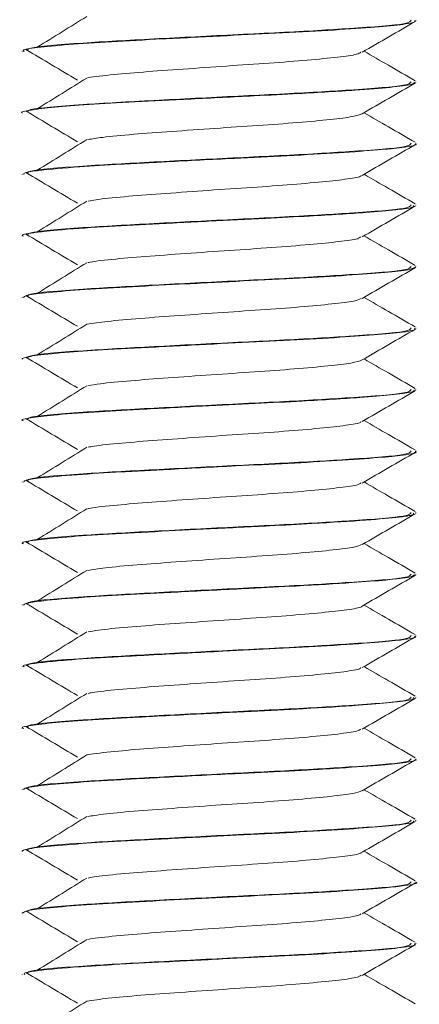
# Model space of a CAD drawing. Header units: millimetres. Extents: x 15 to 1486, y -3131 to -190.
# Tile 71 of 83: x 1059 to 1067, y -1411 to -1391. Entities that reach past the tile are written whole.
import ezdxf

# ---------------------------------------------------------------- set-up
doc = ezdxf.new("R2010")
doc.units = ezdxf.units.MM

msp = doc.modelspace()

# ---------------------------------------------------------------- linework, layer by layer
at = {"color": 7, "linetype": 'Continuous', "lineweight": 15}
for p, q in [((1067.293, -1390.922), (1067.293, -1390.912)), ((1059.293, -1391.537), (1059.293, -1391.547)), ((1067.293, -1392.171), (1067.293, -1392.162)), ((1059.293, -1392.787), (1059.293, -1392.796)), ((1067.293, -1393.422), (1067.293, -1393.412)), ((1059.293, -1394.037), (1059.293, -1394.047)), ((1067.293, -1394.672), (1067.293, -1394.662)), ((1059.293, -1395.287), (1059.293, -1395.296)), ((1067.293, -1395.921), (1067.293, -1395.912)), ((1059.293, -1396.537), (1059.293, -1396.547)), ((1067.293, -1397.172), (1067.293, -1397.162)), ((1059.293, -1397.787), (1059.293, -1397.796)), ((1067.293, -1398.421), (1067.293, -1398.412)), ((1059.293, -1399.037), (1059.293, -1399.046)), ((1067.293, -1399.672), (1067.293, -1399.662)), ((1059.293, -1400.287), (1059.293, -1400.297)), ((1067.293, -1400.922), (1067.293, -1400.912)), ((1059.293, -1401.537), (1059.293, -1401.546)), ((1067.293, -1402.172), (1067.293, -1402.162)), ((1059.293, -1402.787), (1059.293, -1402.797)), ((1067.293, -1403.422), (1067.293, -1403.412)), ((1059.293, -1404.037), (1059.293, -1404.047)), ((1067.293, -1404.672), (1067.293, -1404.662)), ((1059.293, -1405.287), (1059.293, -1405.296)), ((1067.293, -1405.922), (1067.293, -1405.912)), ((1059.293, -1406.537), (1059.293, -1406.547)), ((1067.293, -1407.172), (1067.293, -1407.162)), ((1059.293, -1407.787), (1059.293, -1407.797)), ((1067.293, -1408.421), (1067.293, -1408.412)), ((1059.293, -1409.037), (1059.293, -1409.047)), ((1067.293, -1409.672), (1067.293, -1409.662)), ((1059.293, -1410.287), (1059.293, -1410.297))]:
    msp.add_line(p, q, dxfattribs=at)
for points, knots in [([(1059.333, -1391.547), (1059.323, -1391.539), (1059.289, -1391.511), (1059.578, -1391.468), (1060.181, -1391.408), (1061.075, -1391.349), (1062.14, -1391.293), (1063.301, -1391.233), (1064.467, -1391.177), (1065.53, -1391.119), (1066.413, -1391.058), (1067.01, -1391.004), (1067.3, -1390.956), (1067.263, -1390.929), (1067.253, -1390.922)], [0, 0, 0, 0, 0.036949, 0.12729, 0.223625, 0.315981, 0.407509, 0.501566, 0.592772, 0.686137, 0.779054, 0.871411, 0.964189, 1, 1, 1, 1]), ([(1067.193, -1390.912), (1067.184, -1390.936), (1067.164, -1390.994), (1066.261, -1391.06), (1065.067, -1391.137), (1063.685, -1391.203), (1061.937, -1391.293), (1060.376, -1391.379), (1059.366, -1391.464), (1059.402, -1391.518), (1059.416, -1391.537)], [0, 0, 0, 0, 0.113602, 0.269778, 0.333458, 0.469245, 0.607313, 0.743015, 0.90468, 1, 1, 1, 1]), ([(1060.607, -1390.837), (1060.44, -1390.94), (1060.106, -1391.148), (1059.77, -1391.355), (1059.601, -1391.459)], [0, 0, 0, 0, 0.499949, 1, 1, 1, 1]), ([(1066.203, -1391.563), (1066.382, -1391.458), (1066.742, -1391.249), (1067.102, -1391.041), (1067.282, -1390.936)], [0, 0, 0, 0, 0.499672, 1, 1, 1, 1]), ([(1059.372, -1391.507), (1059.545, -1391.611), (1059.893, -1391.818), (1060.242, -1392.026), (1060.417, -1392.13)], [0, 0, 0, 0, 0.500049, 1, 1, 1, 1]), ([(1066.174, -1391.562), (1066.154, -1391.576), (1066.104, -1391.611), (1065.724, -1391.662), (1065.114, -1391.723), (1064.328, -1391.785), (1063.448, -1391.842), (1062.559, -1391.906), (1061.726, -1391.964), (1061.066, -1392.024), (1060.684, -1392.067), (1060.608, -1392.086), (1060.608, -1392.086)], [0, 0, 0, 0, 0.078288, 0.19226, 0.307933, 0.423835, 0.537659, 0.65408, 0.768574, 0.88363, 0.999893, 1, 1, 1, 1]), ([(1067.273, -1392.142), (1067.093, -1392.037), (1066.748, -1391.837), (1066.404, -1391.637), (1066.239, -1391.542)], [0, 0, 0, 0, 0.52256, 1, 1, 1, 1]), ([(1059.304, -1392.796), (1059.3, -1392.795), (1059.238, -1392.774), (1059.449, -1392.737), (1059.899, -1392.682), (1060.635, -1392.625), (1061.578, -1392.573), (1062.742, -1392.511), (1063.903, -1392.453), (1065.061, -1392.397), (1066.048, -1392.335), (1066.807, -1392.276), (1067.235, -1392.222), (1067.256, -1392.187), (1067.264, -1392.171)], [0, 0, 0, 0, 0.0057365, 0.0971697, 0.1864731, 0.2698483, 0.3596289, 0.4541644, 0.5568739, 0.6325156, 0.7421764, 0.8343985, 0.9269213, 1, 1, 1, 1]), ([(1067.193, -1392.162), (1067.184, -1392.186), (1067.164, -1392.244), (1066.261, -1392.31), (1065.067, -1392.387), (1063.685, -1392.453), (1061.937, -1392.543), (1060.376, -1392.629), (1059.366, -1392.714), (1059.402, -1392.768), (1059.416, -1392.787)], [0, 0, 0, 0, 0.113602, 0.269778, 0.333458, 0.469245, 0.607313, 0.743015, 0.90468, 1, 1, 1, 1]), ([(1060.607, -1392.087), (1060.44, -1392.19), (1060.106, -1392.398), (1059.77, -1392.605), (1059.601, -1392.709)], [0, 0, 0, 0, 0.499949, 1, 1, 1, 1]), ([(1066.203, -1392.813), (1066.382, -1392.708), (1066.742, -1392.499), (1067.102, -1392.291), (1067.282, -1392.186)], [0, 0, 0, 0, 0.499672, 1, 1, 1, 1]), ([(1059.372, -1392.757), (1059.545, -1392.861), (1059.893, -1393.068), (1060.242, -1393.276), (1060.417, -1393.38)], [0, 0, 0, 0, 0.500049, 1, 1, 1, 1]), ([(1067.273, -1393.392), (1067.093, -1393.287), (1066.748, -1393.087), (1066.404, -1392.887), (1066.239, -1392.792)], [0, 0, 0, 0, 0.52256, 1, 1, 1, 1]), ([(1066.199, -1392.811), (1066.149, -1392.831), (1066.049, -1392.872), (1065.578, -1392.928), (1064.914, -1392.991), (1064.095, -1393.051), (1063.204, -1393.109), (1062.322, -1393.173), (1061.533, -1393.229), (1060.932, -1393.286), (1060.718, -1393.322), (1060.626, -1393.337)], [0, 0, 0, 0, 0.11036, 0.223786, 0.339759, 0.454507, 0.568723, 0.684844, 0.798373, 0.91399, 1, 1, 1, 1]), ([(1060.607, -1393.337), (1060.44, -1393.44), (1060.106, -1393.648), (1059.77, -1393.855), (1059.601, -1393.959)], [0, 0, 0, 0, 0.499949, 1, 1, 1, 1]), ([(1059.33, -1394.047), (1059.328, -1394.034), (1059.323, -1394.005), (1059.672, -1393.957), (1060.335, -1393.895), (1061.155, -1393.846), (1061.775, -1393.813), (1062.526, -1393.773), (1063.512, -1393.722), (1064.724, -1393.664), (1065.741, -1393.606), (1066.536, -1393.548), (1067.096, -1393.493), (1067.343, -1393.448), (1067.285, -1393.423), (1067.281, -1393.422)], [0, 0, 0, 0, 0.057779, 0.136989, 0.250063, 0.334907, 0.380291, 0.414477, 0.524315, 0.612483, 0.708059, 0.79855, 0.879247, 0.992294, 1, 1, 1, 1]), ([(1067.193, -1393.412), (1067.184, -1393.436), (1067.164, -1393.494), (1066.261, -1393.56), (1065.067, -1393.637), (1063.685, -1393.703), (1061.937, -1393.793), (1060.376, -1393.879), (1059.366, -1393.964), (1059.402, -1394.018), (1059.416, -1394.037)], [0, 0, 0, 0, 0.1136023, 0.2697776, 0.3334577, 0.4692453, 0.6073129, 0.7430149, 0.9046797, 1, 1, 1, 1]), ([(1066.203, -1394.063), (1066.382, -1393.958), (1066.742, -1393.749), (1067.102, -1393.541), (1067.282, -1393.436)], [0, 0, 0, 0, 0.499672, 1, 1, 1, 1]), ([(1059.372, -1394.007), (1059.545, -1394.111), (1059.893, -1394.318), (1060.242, -1394.526), (1060.417, -1394.63)], [0, 0, 0, 0, 0.500049, 1, 1, 1, 1]), ([(1066.181, -1394.063), (1066.181, -1394.067), (1066.184, -1394.092), (1065.927, -1394.137), (1065.422, -1394.194), (1064.703, -1394.258), (1063.858, -1394.315), (1062.961, -1394.376), (1062.093, -1394.439), (1061.346, -1394.496), (1060.837, -1394.548), (1060.684, -1394.577), (1060.636, -1394.586)], [0, 0, 0, 0, 0.023761, 0.139362, 0.253521, 0.370067, 0.484225, 0.599826, 0.715918, 0.82976, 0.946215, 1, 1, 1, 1]), ([(1067.273, -1394.642), (1067.093, -1394.537), (1066.748, -1394.337), (1066.404, -1394.137), (1066.239, -1394.042)], [0, 0, 0, 0, 0.52256, 1, 1, 1, 1]), ([(1060.607, -1394.587), (1060.44, -1394.69), (1060.106, -1394.898), (1059.77, -1395.105), (1059.601, -1395.209)], [0, 0, 0, 0, 0.499949, 1, 1, 1, 1]), ([(1059.324, -1395.296), (1059.314, -1395.292), (1059.261, -1395.266), (1059.46, -1395.236), (1059.755, -1395.2), (1060.141, -1395.162), (1060.855, -1395.111), (1061.937, -1395.054), (1063.079, -1394.994), (1064.184, -1394.94), (1065.3, -1394.883), (1066.239, -1394.822), (1066.802, -1394.774), (1067.076, -1394.74), (1067.26, -1394.709), (1067.249, -1394.685), (1067.243, -1394.672)], [0, 0, 0, 0, 0.021727, 0.122721, 0.150772, 0.194358, 0.300696, 0.390042, 0.483629, 0.575728, 0.652004, 0.766681, 0.853439, 0.88905, 0.935279, 1, 1, 1, 1]), ([(1067.193, -1394.662), (1067.184, -1394.686), (1067.164, -1394.744), (1066.261, -1394.81), (1065.067, -1394.887), (1063.685, -1394.953), (1061.937, -1395.043), (1060.376, -1395.129), (1059.366, -1395.214), (1059.402, -1395.268), (1059.416, -1395.287)], [0, 0, 0, 0, 0.113602, 0.269778, 0.333458, 0.469245, 0.607313, 0.743015, 0.90468, 1, 1, 1, 1]), ([(1066.203, -1395.313), (1066.382, -1395.208), (1066.742, -1394.999), (1067.102, -1394.791), (1067.282, -1394.686)], [0, 0, 0, 0, 0.499672, 1, 1, 1, 1]), ([(1059.372, -1395.257), (1059.545, -1395.361), (1059.893, -1395.568), (1060.242, -1395.776), (1060.417, -1395.88)], [0, 0, 0, 0, 0.500049, 1, 1, 1, 1]), ([(1066.169, -1395.312), (1066.162, -1395.322), (1066.138, -1395.353), (1065.813, -1395.402), (1065.244, -1395.461), (1064.483, -1395.524), (1063.615, -1395.581), (1062.721, -1395.644), (1061.872, -1395.704), (1061.174, -1395.762), (1060.746, -1395.809), (1060.643, -1395.833), (1060.627, -1395.836)], [0, 0, 0, 0, 0.056149, 0.170733, 0.285853, 0.4022, 0.515992, 0.632262, 0.747561, 0.861979, 0.978506, 1, 1, 1, 1]), ([(1067.273, -1395.892), (1067.093, -1395.787), (1066.748, -1395.587), (1066.404, -1395.387), (1066.239, -1395.292)], [0, 0, 0, 0, 0.52256, 1, 1, 1, 1]), ([(1059.317, -1396.547), (1059.329, -1396.531), (1059.358, -1396.496), (1059.801, -1396.443), (1060.532, -1396.381), (1061.505, -1396.326), (1062.623, -1396.268), (1063.803, -1396.208), (1064.937, -1396.153), (1065.932, -1396.093), (1066.694, -1396.036), (1067.199, -1395.98), (1067.259, -1395.941), (1067.288, -1395.921)], [0, 0, 0, 0, 0.0766653, 0.1687328, 0.2619351, 0.3554508, 0.446773, 0.53954, 0.6341876, 0.7248076, 0.8173767, 0.9092289, 1, 1, 1, 1]), ([(1067.193, -1395.912), (1067.184, -1395.936), (1067.164, -1395.994), (1066.261, -1396.06), (1065.067, -1396.137), (1063.685, -1396.203), (1061.937, -1396.293), (1060.376, -1396.379), (1059.366, -1396.464), (1059.402, -1396.518), (1059.416, -1396.537)], [0, 0, 0, 0, 0.1136023, 0.2697776, 0.3334577, 0.4692453, 0.6073129, 0.7430149, 0.9046797, 1, 1, 1, 1]), ([(1060.607, -1395.837), (1060.44, -1395.94), (1060.106, -1396.148), (1059.77, -1396.355), (1059.601, -1396.459)], [0, 0, 0, 0, 0.499949, 1, 1, 1, 1]), ([(1066.203, -1396.563), (1066.382, -1396.458), (1066.742, -1396.249), (1067.102, -1396.041), (1067.282, -1395.936)], [0, 0, 0, 0, 0.499672, 1, 1, 1, 1]), ([(1059.372, -1396.507), (1059.545, -1396.611), (1059.893, -1396.818), (1060.242, -1397.026), (1060.417, -1397.13)], [0, 0, 0, 0, 0.500049, 1, 1, 1, 1]), ([(1066.18, -1396.562), (1066.151, -1396.578), (1066.087, -1396.614), (1065.68, -1396.667), (1065.052, -1396.729), (1064.255, -1396.79), (1063.371, -1396.847), (1062.482, -1396.911), (1061.669, -1396.969), (1060.999, -1397.029), (1060.736, -1397.068), (1060.609, -1397.088)], [0, 0, 0, 0, 0.088274, 0.201817, 0.317435, 0.432822, 0.546514, 0.66269, 0.776622, 0.891705, 1, 1, 1, 1]), ([(1067.273, -1397.142), (1067.093, -1397.037), (1066.748, -1396.837), (1066.404, -1396.637), (1066.239, -1396.542)], [0, 0, 0, 0, 0.52256, 1, 1, 1, 1]), ([(1059.298, -1397.796), (1059.297, -1397.795), (1059.288, -1397.788), (1059.338, -1397.762), (1059.554, -1397.718), (1060.179, -1397.658), (1061.056, -1397.6), (1062.121, -1397.544), (1063.314, -1397.482), (1064.486, -1397.426), (1065.53, -1397.369), (1066.401, -1397.309), (1067.007, -1397.255), (1067.301, -1397.206), (1067.265, -1397.179), (1067.256, -1397.172)], [0, 0, 0, 0, 0.0068255, 0.0326291, 0.1281046, 0.225152, 0.3099121, 0.4074172, 0.503198, 0.5942532, 0.6876289, 0.7763435, 0.8692192, 0.9656848, 1, 1, 1, 1]), ([(1067.193, -1397.162), (1067.184, -1397.186), (1067.164, -1397.244), (1066.261, -1397.31), (1065.067, -1397.387), (1063.685, -1397.453), (1061.937, -1397.543), (1060.376, -1397.629), (1059.366, -1397.714), (1059.402, -1397.768), (1059.416, -1397.787)], [0, 0, 0, 0, 0.113602, 0.269778, 0.333458, 0.469245, 0.607313, 0.743015, 0.90468, 1, 1, 1, 1]), ([(1060.607, -1397.087), (1060.44, -1397.19), (1060.106, -1397.398), (1059.77, -1397.605), (1059.601, -1397.709)], [0, 0, 0, 0, 0.499949, 1, 1, 1, 1]), ([(1066.203, -1397.813), (1066.382, -1397.708), (1066.742, -1397.499), (1067.102, -1397.291), (1067.282, -1397.186)], [0, 0, 0, 0, 0.499672, 1, 1, 1, 1]), ([(1059.372, -1397.757), (1059.545, -1397.861), (1059.893, -1398.068), (1060.242, -1398.276), (1060.417, -1398.38)], [0, 0, 0, 0, 0.500049, 1, 1, 1, 1]), ([(1067.273, -1398.392), (1067.093, -1398.287), (1066.748, -1398.087), (1066.404, -1397.887), (1066.239, -1397.792)], [0, 0, 0, 0, 0.52256, 1, 1, 1, 1]), ([(1066.201, -1397.814), (1066.142, -1397.835), (1066.025, -1397.876), (1065.529, -1397.933), (1064.849, -1397.996), (1064.021, -1398.055), (1063.128, -1398.115), (1062.249, -1398.178), (1061.473, -1398.234), (1060.901, -1398.29), (1060.708, -1398.323), (1060.631, -1398.337)], [0, 0, 0, 0, 0.116274, 0.230283, 0.34691, 0.46185, 0.576947, 0.693532, 0.807512, 0.923864, 1, 1, 1, 1]), ([(1060.607, -1398.337), (1060.44, -1398.44), (1060.106, -1398.648), (1059.77, -1398.855), (1059.601, -1398.959)], [0, 0, 0, 0, 0.499949, 1, 1, 1, 1]), ([(1059.315, -1399.046), (1059.307, -1399.044), (1059.244, -1399.024), (1059.453, -1398.987), (1059.905, -1398.931), (1060.683, -1398.872), (1061.723, -1398.815), (1062.867, -1398.755), (1064.013, -1398.698), (1065.138, -1398.643), (1066.107, -1398.581), (1066.819, -1398.524), (1067.232, -1398.473), (1067.251, -1398.438), (1067.259, -1398.421)], [0, 0, 0, 0, 0.010739, 0.095293, 0.18317, 0.281351, 0.367031, 0.473171, 0.558676, 0.638883, 0.753501, 0.835961, 0.923278, 1, 1, 1, 1]), ([(1067.193, -1398.412), (1067.184, -1398.436), (1067.164, -1398.494), (1066.261, -1398.56), (1065.067, -1398.637), (1063.685, -1398.703), (1061.937, -1398.793), (1060.376, -1398.879), (1059.366, -1398.964), (1059.402, -1399.018), (1059.416, -1399.037)], [0, 0, 0, 0, 0.113602, 0.269778, 0.333458, 0.469245, 0.607313, 0.743015, 0.90468, 1, 1, 1, 1]), ([(1066.203, -1399.063), (1066.382, -1398.958), (1066.742, -1398.749), (1067.102, -1398.541), (1067.282, -1398.436)], [0, 0, 0, 0, 0.499672, 1, 1, 1, 1]), ([(1059.372, -1399.007), (1059.545, -1399.111), (1059.893, -1399.318), (1060.242, -1399.526), (1060.417, -1399.63)], [0, 0, 0, 0, 0.5000494, 1, 1, 1, 1]), ([(1066.175, -1399.063), (1066.174, -1399.069), (1066.17, -1399.095), (1065.893, -1399.141), (1065.367, -1399.2), (1064.635, -1399.263), (1063.782, -1399.32), (1062.885, -1399.382), (1062.023, -1399.444), (1061.29, -1399.501), (1060.808, -1399.551), (1060.672, -1399.579), (1060.635, -1399.586)], [0, 0, 0, 0, 0.033966, 0.14928, 0.263687, 0.380216, 0.494193, 0.61005, 0.725936, 0.839894, 0.956418, 1, 1, 1, 1]), ([(1067.273, -1399.642), (1067.093, -1399.537), (1066.748, -1399.337), (1066.404, -1399.137), (1066.239, -1399.042)], [0, 0, 0, 0, 0.52256, 1, 1, 1, 1]), ([(1060.607, -1399.587), (1060.44, -1399.69), (1060.106, -1399.898), (1059.77, -1400.105), (1059.601, -1400.209)], [0, 0, 0, 0, 0.499949, 1, 1, 1, 1]), ([(1059.332, -1400.297), (1059.33, -1400.284), (1059.324, -1400.254), (1059.674, -1400.207), (1060.33, -1400.146), (1061.067, -1400.101), (1061.537, -1400.075), (1061.691, -1400.067), (1061.769, -1400.063), (1061.805, -1400.061), (1061.82, -1400.06), (1061.824, -1400.06), (1061.825, -1400.06), (1061.825, -1400.06), (1061.826, -1400.06), (1061.826, -1400.06), (1061.826, -1400.06), (1061.826, -1400.06), (1061.826, -1400.06), (1061.828, -1400.06), (1061.874, -1400.058), (1062.003, -1400.051), (1062.585, -1400.02), (1063.529, -1399.971), (1064.725, -1399.914), (1065.734, -1399.856), (1066.542, -1399.799), (1067.098, -1399.742), (1067.34, -1399.698), (1067.283, -1399.674), (1067.278, -1399.672)], [0, 0, 0, 0, 0.059337, 0.14024, 0.24407, 0.336226, 0.359339, 0.370898, 0.376677, 0.379567, 0.380289, 0.38047, 0.38056, 0.380605, 0.380608, 0.380609, 0.380611, 0.380613, 0.380619, 0.380707, 0.381083, 0.392436, 0.413824, 0.52707, 0.614063, 0.704125, 0.799343, 0.882744, 0.990416, 1, 1, 1, 1]), ([(1067.193, -1399.662), (1067.184, -1399.686), (1067.164, -1399.744), (1066.261, -1399.81), (1065.067, -1399.887), (1063.685, -1399.953), (1061.937, -1400.043), (1060.376, -1400.129), (1059.366, -1400.214), (1059.402, -1400.268), (1059.416, -1400.287)], [0, 0, 0, 0, 0.113602, 0.269778, 0.333458, 0.469245, 0.607313, 0.743015, 0.90468, 1, 1, 1, 1]), ([(1066.203, -1400.313), (1066.382, -1400.208), (1066.742, -1399.999), (1067.102, -1399.791), (1067.282, -1399.686)], [0, 0, 0, 0, 0.499672, 1, 1, 1, 1]), ([(1059.372, -1400.257), (1059.545, -1400.361), (1059.893, -1400.568), (1060.242, -1400.776), (1060.417, -1400.88)], [0, 0, 0, 0, 0.5000494, 1, 1, 1, 1]), ([(1066.17, -1400.312), (1066.157, -1400.324), (1066.122, -1400.357), (1065.773, -1400.406), (1065.185, -1400.467), (1064.412, -1400.529), (1063.538, -1400.586), (1062.646, -1400.649), (1061.804, -1400.709), (1061.123, -1400.768), (1060.718, -1400.813), (1060.628, -1400.834), (1060.62, -1400.836)], [0, 0, 0, 0, 0.066362, 0.18066, 0.296088, 0.412285, 0.526086, 0.642481, 0.757447, 0.87217, 0.988631, 1, 1, 1, 1]), ([(1067.273, -1400.892), (1067.093, -1400.787), (1066.748, -1400.587), (1066.404, -1400.387), (1066.239, -1400.292)], [0, 0, 0, 0, 0.52256, 1, 1, 1, 1]), ([(1059.322, -1401.546), (1059.313, -1401.542), (1059.263, -1401.516), (1059.518, -1401.476), (1060.076, -1401.417), (1060.915, -1401.358), (1061.96, -1401.303), (1063.134, -1401.241), (1064.239, -1401.187), (1065.339, -1401.131), (1066.295, -1401.068), (1066.849, -1401.02), (1067.066, -1400.991), (1067.149, -1400.976), (1067.261, -1400.955), (1067.246, -1400.936), (1067.236, -1400.922)], [0, 0, 0, 0, 0.020811, 0.1190847, 0.207304, 0.3000309, 0.3942114, 0.4858052, 0.5825091, 0.6561755, 0.7670308, 0.8670719, 0.8967547, 0.9105864, 0.9339616, 1, 1, 1, 1]), ([(1067.193, -1400.912), (1067.184, -1400.936), (1067.164, -1400.994), (1066.261, -1401.06), (1065.067, -1401.137), (1063.685, -1401.203), (1061.937, -1401.293), (1060.376, -1401.379), (1059.366, -1401.464), (1059.402, -1401.518), (1059.416, -1401.537)], [0, 0, 0, 0, 0.113602, 0.269778, 0.333458, 0.469245, 0.607313, 0.743015, 0.90468, 1, 1, 1, 1]), ([(1060.607, -1400.837), (1060.44, -1400.94), (1060.106, -1401.148), (1059.77, -1401.355), (1059.601, -1401.459)], [0, 0, 0, 0, 0.499949, 1, 1, 1, 1]), ([(1066.203, -1401.563), (1066.382, -1401.458), (1066.742, -1401.249), (1067.102, -1401.041), (1067.282, -1400.936)], [0, 0, 0, 0, 0.499672, 1, 1, 1, 1]), ([(1059.372, -1401.507), (1059.545, -1401.611), (1059.893, -1401.818), (1060.242, -1402.026), (1060.417, -1402.13)], [0, 0, 0, 0, 0.500049, 1, 1, 1, 1]), ([(1066.187, -1401.562), (1066.15, -1401.579), (1066.07, -1401.618), (1065.634, -1401.672), (1064.99, -1401.734), (1064.182, -1401.795), (1063.294, -1401.853), (1062.408, -1401.916), (1061.606, -1401.974), (1060.968, -1402.032), (1060.728, -1402.07), (1060.618, -1402.087)], [0, 0, 0, 0, 0.098448, 0.211903, 0.327709, 0.442826, 0.556726, 0.672902, 0.786615, 0.901969, 1, 1, 1, 1]), ([(1067.273, -1402.142), (1067.093, -1402.037), (1066.748, -1401.837), (1066.404, -1401.637), (1066.239, -1401.542)], [0, 0, 0, 0, 0.52256, 1, 1, 1, 1]), ([(1059.323, -1402.797), (1059.331, -1402.78), (1059.344, -1402.756), (1059.54, -1402.727), (1059.847, -1402.688), (1060.458, -1402.637), (1061.48, -1402.578), (1062.633, -1402.517), (1063.81, -1402.458), (1064.989, -1402.4), (1065.97, -1402.341), (1066.739, -1402.281), (1067.219, -1402.228), (1067.245, -1402.19), (1067.258, -1402.172)], [0, 0, 0, 0, 0.078085, 0.114488, 0.150077, 0.261664, 0.351482, 0.444772, 0.548645, 0.628226, 0.73583, 0.821571, 0.915898, 1, 1, 1, 1]), ([(1067.193, -1402.162), (1067.184, -1402.186), (1067.164, -1402.244), (1066.261, -1402.31), (1065.067, -1402.387), (1063.685, -1402.453), (1061.937, -1402.543), (1060.376, -1402.629), (1059.366, -1402.714), (1059.402, -1402.768), (1059.416, -1402.787)], [0, 0, 0, 0, 0.113602, 0.269778, 0.333458, 0.469245, 0.607313, 0.743015, 0.90468, 1, 1, 1, 1]), ([(1060.607, -1402.087), (1060.44, -1402.19), (1060.106, -1402.398), (1059.77, -1402.605), (1059.601, -1402.709)], [0, 0, 0, 0, 0.499949, 1, 1, 1, 1]), ([(1066.203, -1402.813), (1066.382, -1402.708), (1066.742, -1402.499), (1067.102, -1402.291), (1067.282, -1402.186)], [0, 0, 0, 0, 0.499672, 1, 1, 1, 1]), ([(1059.372, -1402.757), (1059.545, -1402.861), (1059.893, -1403.068), (1060.242, -1403.276), (1060.417, -1403.38)], [0, 0, 0, 0, 0.500049, 1, 1, 1, 1]), ([(1067.273, -1403.392), (1067.093, -1403.287), (1066.748, -1403.087), (1066.404, -1402.887), (1066.239, -1402.792)], [0, 0, 0, 0, 0.52256, 1, 1, 1, 1]), ([(1066.19, -1402.813), (1066.191, -1402.815), (1066.2, -1402.838), (1065.964, -1402.881), (1065.485, -1402.938), (1064.781, -1403.002), (1063.946, -1403.06), (1063.051, -1403.12), (1062.177, -1403.183), (1061.413, -1403.239), (1060.871, -1403.294), (1060.698, -1403.325), (1060.635, -1403.336)], [0, 0, 0, 0, 0.011807, 0.127693, 0.241636, 0.358148, 0.472594, 0.587845, 0.704125, 0.817907, 0.934229, 1, 1, 1, 1]), ([(1060.607, -1403.337), (1060.44, -1403.44), (1060.106, -1403.648), (1059.77, -1403.855), (1059.601, -1403.959)], [0, 0, 0, 0, 0.499949, 1, 1, 1, 1]), ([(1059.332, -1404.047), (1059.321, -1404.038), (1059.298, -1404.02), (1059.42, -1403.995), (1059.575, -1403.972), (1059.808, -1403.944), (1060.264, -1403.902), (1060.911, -1403.859), (1061.547, -1403.825), (1062.27, -1403.786), (1063.265, -1403.735), (1064.485, -1403.676), (1065.574, -1403.617), (1066.451, -1403.556), (1067.053, -1403.498), (1067.317, -1403.453), (1067.274, -1403.426), (1067.266, -1403.422)], [0, 0, 0, 0, 0.03824, 0.087599, 0.123115, 0.15544, 0.218974, 0.319455, 0.358608, 0.392889, 0.506539, 0.594175, 0.68514, 0.790965, 0.873485, 0.977091, 1, 1, 1, 1]), ([(1067.193, -1403.412), (1067.184, -1403.436), (1067.164, -1403.494), (1066.261, -1403.56), (1065.067, -1403.637), (1063.685, -1403.703), (1061.937, -1403.793), (1060.376, -1403.879), (1059.366, -1403.964), (1059.402, -1404.018), (1059.416, -1404.037)], [0, 0, 0, 0, 0.1136023, 0.2697776, 0.3334577, 0.4692453, 0.6073129, 0.7430149, 0.9046797, 1, 1, 1, 1]), ([(1066.203, -1404.063), (1066.382, -1403.958), (1066.742, -1403.749), (1067.102, -1403.541), (1067.282, -1403.436)], [0, 0, 0, 0, 0.499672, 1, 1, 1, 1]), ([(1059.372, -1404.007), (1059.545, -1404.111), (1059.893, -1404.318), (1060.242, -1404.526), (1060.417, -1404.63)], [0, 0, 0, 0, 0.500049, 1, 1, 1, 1]), ([(1066.171, -1404.063), (1066.168, -1404.07), (1066.155, -1404.099), (1065.857, -1404.146), (1065.311, -1404.205), (1064.565, -1404.268), (1063.705, -1404.325), (1062.809, -1404.387), (1061.953, -1404.449), (1061.235, -1404.506), (1060.779, -1404.555), (1060.659, -1404.58), (1060.633, -1404.586)], [0, 0, 0, 0, 0.044176, 0.159163, 0.273877, 0.390347, 0.504204, 0.620275, 0.735914, 0.85005, 0.966599, 1, 1, 1, 1]), ([(1067.273, -1404.642), (1067.093, -1404.537), (1066.748, -1404.337), (1066.404, -1404.137), (1066.239, -1404.042)], [0, 0, 0, 0, 0.52256, 1, 1, 1, 1]), ([(1060.607, -1404.587), (1060.44, -1404.69), (1060.106, -1404.898), (1059.77, -1405.105), (1059.601, -1405.209)], [0, 0, 0, 0, 0.499949, 1, 1, 1, 1]), ([(1059.327, -1405.296), (1059.316, -1405.293), (1059.256, -1405.272), (1059.47, -1405.235), (1059.92, -1405.18), (1060.698, -1405.121), (1061.447, -1405.08), (1062.144, -1405.043), (1062.902, -1405.003), (1063.931, -1404.952), (1065.109, -1404.894), (1066.102, -1404.832), (1066.818, -1404.774), (1067.24, -1404.722), (1067.243, -1404.688), (1067.244, -1404.672)], [0, 0, 0, 0, 0.017856, 0.095966, 0.189533, 0.278813, 0.367279, 0.398119, 0.457737, 0.552437, 0.640791, 0.75011, 0.836331, 0.925343, 1, 1, 1, 1]), ([(1067.193, -1404.662), (1067.184, -1404.686), (1067.164, -1404.744), (1066.261, -1404.81), (1065.067, -1404.887), (1063.685, -1404.953), (1061.937, -1405.043), (1060.376, -1405.129), (1059.366, -1405.214), (1059.402, -1405.268), (1059.416, -1405.287)], [0, 0, 0, 0, 0.113602, 0.269778, 0.333458, 0.469245, 0.607313, 0.743015, 0.90468, 1, 1, 1, 1]), ([(1066.203, -1405.313), (1066.382, -1405.208), (1066.742, -1404.999), (1067.102, -1404.791), (1067.282, -1404.686)], [0, 0, 0, 0, 0.499672, 1, 1, 1, 1]), ([(1059.372, -1405.257), (1059.545, -1405.361), (1059.893, -1405.568), (1060.242, -1405.776), (1060.417, -1405.88)], [0, 0, 0, 0, 0.500049, 1, 1, 1, 1]), ([(1066.173, -1405.312), (1066.154, -1405.326), (1066.106, -1405.36), (1065.731, -1405.411), (1065.124, -1405.472), (1064.34, -1405.534), (1063.461, -1405.591), (1062.572, -1405.655), (1061.737, -1405.713), (1061.075, -1405.773), (1060.69, -1405.816), (1060.612, -1405.836), (1060.611, -1405.836)], [0, 0, 0, 0, 0.076572, 0.190642, 0.306339, 0.422345, 0.536215, 0.652693, 0.767307, 0.882373, 0.998725, 1, 1, 1, 1]), ([(1067.273, -1405.892), (1067.093, -1405.787), (1066.748, -1405.587), (1066.404, -1405.387), (1066.239, -1405.292)], [0, 0, 0, 0, 0.52256, 1, 1, 1, 1]), ([(1059.328, -1406.547), (1059.326, -1406.535), (1059.321, -1406.503), (1059.693, -1406.454), (1060.4, -1406.391), (1061.137, -1406.347), (1061.619, -1406.321), (1061.732, -1406.315), (1061.763, -1406.313), (1061.769, -1406.313), (1061.77, -1406.313), (1061.77, -1406.313), (1061.77, -1406.313), (1061.77, -1406.313), (1061.77, -1406.313), (1061.771, -1406.313), (1061.775, -1406.313), (1061.813, -1406.311), (1061.918, -1406.305), (1062.506, -1406.274), (1063.471, -1406.224), (1064.451, -1406.177), (1065.113, -1406.142), (1065.786, -1406.102), (1066.526, -1406.05), (1067.099, -1405.992), (1067.343, -1405.947), (1067.285, -1405.923), (1067.281, -1405.922)], [0, 0, 0, 0, 0.0558227, 0.1524957, 0.2460168, 0.3460375, 0.3676367, 0.3743067, 0.3755438, 0.3756863, 0.3757566, 0.375758, 0.3757594, 0.3757622, 0.3757678, 0.3758179, 0.3759434, 0.3767865, 0.3856098, 0.4031534, 0.5257254, 0.611436, 0.6410333, 0.6972795, 0.7978828, 0.8831279, 0.9921683, 1, 1, 1, 1]), ([(1067.193, -1405.912), (1067.184, -1405.936), (1067.164, -1405.994), (1066.261, -1406.06), (1065.067, -1406.137), (1063.685, -1406.203), (1061.937, -1406.293), (1060.376, -1406.379), (1059.366, -1406.464), (1059.402, -1406.518), (1059.416, -1406.537)], [0, 0, 0, 0, 0.113602, 0.269778, 0.333458, 0.469245, 0.607313, 0.743015, 0.90468, 1, 1, 1, 1]), ([(1060.607, -1405.837), (1060.44, -1405.94), (1060.106, -1406.148), (1059.77, -1406.355), (1059.601, -1406.459)], [0, 0, 0, 0, 0.499949, 1, 1, 1, 1]), ([(1066.203, -1406.563), (1066.382, -1406.458), (1066.742, -1406.249), (1067.102, -1406.041), (1067.282, -1405.936)], [0, 0, 0, 0, 0.499672, 1, 1, 1, 1]), ([(1059.372, -1406.507), (1059.545, -1406.611), (1059.893, -1406.818), (1060.242, -1407.026), (1060.417, -1407.13)], [0, 0, 0, 0, 0.500049, 1, 1, 1, 1]), ([(1066.197, -1406.561), (1066.149, -1406.581), (1066.052, -1406.621), (1065.587, -1406.677), (1064.926, -1406.74), (1064.108, -1406.8), (1063.218, -1406.858), (1062.335, -1406.922), (1061.544, -1406.979), (1060.937, -1407.036), (1060.719, -1407.072), (1060.625, -1407.087)], [0, 0, 0, 0, 0.108609, 0.222034, 0.337987, 0.452792, 0.566957, 0.68309, 0.796641, 0.912223, 1, 1, 1, 1]), ([(1067.273, -1407.142), (1067.093, -1407.037), (1066.748, -1406.837), (1066.404, -1406.637), (1066.239, -1406.542)], [0, 0, 0, 0, 0.52256, 1, 1, 1, 1]), ([(1059.297, -1407.797), (1059.295, -1407.796), (1059.286, -1407.791), (1059.301, -1407.784), (1059.312, -1407.777), (1059.319, -1407.773), (1059.323, -1407.772), (1059.334, -1407.767), (1059.384, -1407.752), (1059.574, -1407.719), (1060.066, -1407.668), (1060.91, -1407.608), (1061.952, -1407.553), (1062.911, -1407.504), (1063.673, -1407.464), (1064.436, -1407.428), (1065.358, -1407.38), (1066.277, -1407.318), (1066.789, -1407.276), (1067.075, -1407.24), (1067.263, -1407.209), (1067.248, -1407.185), (1067.24, -1407.172)], [0, 0, 0, 0, 0.003294, 0.02287, 0.034328, 0.037013, 0.038595, 0.041148, 0.059727, 0.114493, 0.208953, 0.298462, 0.393423, 0.486789, 0.528533, 0.575329, 0.671363, 0.762993, 0.855374, 0.884373, 0.93746, 1, 1, 1, 1]), ([(1067.193, -1407.162), (1067.184, -1407.186), (1067.164, -1407.244), (1066.261, -1407.31), (1065.067, -1407.387), (1063.685, -1407.453), (1061.937, -1407.543), (1060.376, -1407.629), (1059.366, -1407.714), (1059.402, -1407.768), (1059.416, -1407.787)], [0, 0, 0, 0, 0.113602, 0.269778, 0.333458, 0.469245, 0.607313, 0.743015, 0.90468, 1, 1, 1, 1]), ([(1060.607, -1407.087), (1060.44, -1407.19), (1060.106, -1407.398), (1059.77, -1407.605), (1059.601, -1407.709)], [0, 0, 0, 0, 0.499949, 1, 1, 1, 1]), ([(1066.203, -1407.813), (1066.382, -1407.708), (1066.742, -1407.499), (1067.102, -1407.291), (1067.282, -1407.186)], [0, 0, 0, 0, 0.499672, 1, 1, 1, 1]), ([(1059.372, -1407.757), (1059.545, -1407.861), (1059.893, -1408.068), (1060.242, -1408.276), (1060.417, -1408.38)], [0, 0, 0, 0, 0.500049, 1, 1, 1, 1]), ([(1067.273, -1408.392), (1067.093, -1408.287), (1066.748, -1408.087), (1066.404, -1407.887), (1066.239, -1407.792)], [0, 0, 0, 0, 0.52256, 1, 1, 1, 1]), ([(1066.182, -1407.813), (1066.183, -1407.817), (1066.187, -1407.841), (1065.933, -1407.886), (1065.432, -1407.943), (1064.714, -1408.007), (1063.871, -1408.065), (1062.975, -1408.125), (1062.105, -1408.188), (1061.355, -1408.245), (1060.842, -1408.297), (1060.686, -1408.327), (1060.636, -1408.336)], [0, 0, 0, 0, 0.0220023, 0.1376485, 0.2517704, 0.3683149, 0.4825099, 0.5980637, 0.7141864, 0.8280143, 0.9444539, 1, 1, 1, 1]), ([(1060.607, -1408.337), (1060.44, -1408.44), (1060.106, -1408.648), (1059.77, -1408.855), (1059.601, -1408.959)], [0, 0, 0, 0, 0.499949, 1, 1, 1, 1]), ([(1059.303, -1409.047), (1059.323, -1409.03), (1059.367, -1408.994), (1059.819, -1408.941), (1060.554, -1408.881), (1061.529, -1408.825), (1062.637, -1408.768), (1063.815, -1408.707), (1064.951, -1408.653), (1065.95, -1408.592), (1066.664, -1408.538), (1067.14, -1408.484), (1067.361, -1408.444), (1067.292, -1408.422), (1067.292, -1408.421)], [0, 0, 0, 0, 0.079554, 0.171733, 0.265176, 0.355665, 0.449802, 0.539421, 0.634424, 0.727889, 0.820404, 0.890179, 0.999317, 1, 1, 1, 1]), ([(1067.193, -1408.412), (1067.184, -1408.436), (1067.164, -1408.494), (1066.261, -1408.56), (1065.067, -1408.637), (1063.685, -1408.703), (1061.937, -1408.793), (1060.376, -1408.879), (1059.366, -1408.964), (1059.402, -1409.018), (1059.416, -1409.037)], [0, 0, 0, 0, 0.113602, 0.269778, 0.333458, 0.469245, 0.607313, 0.743015, 0.90468, 1, 1, 1, 1]), ([(1066.203, -1409.063), (1066.382, -1408.958), (1066.742, -1408.749), (1067.102, -1408.541), (1067.282, -1408.436)], [0, 0, 0, 0, 0.499672, 1, 1, 1, 1]), ([(1059.372, -1409.007), (1059.545, -1409.111), (1059.893, -1409.318), (1060.242, -1409.526), (1060.417, -1409.63)], [0, 0, 0, 0, 0.5000494, 1, 1, 1, 1]), ([(1066.17, -1409.062), (1066.162, -1409.072), (1066.14, -1409.102), (1065.82, -1409.151), (1065.254, -1409.21), (1064.495, -1409.273), (1063.629, -1409.33), (1062.734, -1409.393), (1061.884, -1409.453), (1061.182, -1409.511), (1060.75, -1409.559), (1060.645, -1409.582), (1060.628, -1409.586)], [0, 0, 0, 0, 0.054388, 0.169027, 0.28409, 0.400458, 0.514254, 0.630499, 0.745852, 0.860223, 0.976757, 1, 1, 1, 1]), ([(1067.273, -1409.642), (1067.093, -1409.537), (1066.748, -1409.337), (1066.404, -1409.137), (1066.239, -1409.042)], [0, 0, 0, 0, 0.52256, 1, 1, 1, 1]), ([(1060.607, -1409.587), (1060.44, -1409.69), (1060.106, -1409.898), (1059.77, -1410.105), (1059.601, -1410.209)], [0, 0, 0, 0, 0.499949, 1, 1, 1, 1]), ([(1059.348, -1410.297), (1059.336, -1410.286), (1059.3, -1410.257), (1059.653, -1410.208), (1060.211, -1410.157), (1060.783, -1410.118), (1061.344, -1410.085), (1062.199, -1410.04), (1063.359, -1409.98), (1064.521, -1409.924), (1065.565, -1409.867), (1066.442, -1409.806), (1067.029, -1409.752), (1067.307, -1409.704), (1067.265, -1409.678), (1067.255, -1409.672)], [0, 0, 0, 0, 0.04862, 0.137083, 0.247626, 0.285308, 0.320629, 0.412616, 0.506099, 0.597023, 0.690718, 0.7805, 0.876273, 0.968815, 1, 1, 1, 1]), ([(1067.193, -1409.662), (1067.184, -1409.686), (1067.164, -1409.744), (1066.261, -1409.81), (1065.067, -1409.887), (1063.685, -1409.953), (1061.937, -1410.043), (1060.376, -1410.129), (1059.366, -1410.214), (1059.402, -1410.268), (1059.416, -1410.287)], [0, 0, 0, 0, 0.113602, 0.269778, 0.333458, 0.469245, 0.607313, 0.743015, 0.90468, 1, 1, 1, 1]), ([(1066.203, -1410.313), (1066.382, -1410.208), (1066.742, -1409.999), (1067.102, -1409.791), (1067.282, -1409.686)], [0, 0, 0, 0, 0.499672, 1, 1, 1, 1]), ([(1059.372, -1410.257), (1059.545, -1410.361), (1059.893, -1410.568), (1060.242, -1410.776), (1060.417, -1410.88)], [0, 0, 0, 0, 0.500049, 1, 1, 1, 1]), ([(1066.178, -1410.312), (1066.152, -1410.328), (1066.09, -1410.364), (1065.687, -1410.416), (1065.063, -1410.478), (1064.267, -1410.539), (1063.385, -1410.597), (1062.495, -1410.66), (1061.68, -1410.718), (1061.005, -1410.778), (1060.737, -1410.818), (1060.607, -1410.838)], [0, 0, 0, 0, 0.086519, 0.200083, 0.315664, 0.431093, 0.544755, 0.660926, 0.774902, 0.889934, 1, 1, 1, 1]), ([(1067.273, -1410.892), (1067.093, -1410.787), (1066.748, -1410.587), (1066.404, -1410.387), (1066.239, -1410.292)], [0, 0, 0, 0, 0.52256, 1, 1, 1, 1]), ([(1060.607, -1410.837), (1060.44, -1410.94), (1060.106, -1411.148), (1059.77, -1411.355), (1059.601, -1411.459)], [0, 0, 0, 0, 0.499949, 1, 1, 1, 1])]:
    msp.add_open_spline(points, degree=3, knots=knots, dxfattribs=at)

doc.saveas('drawing.dxf')
